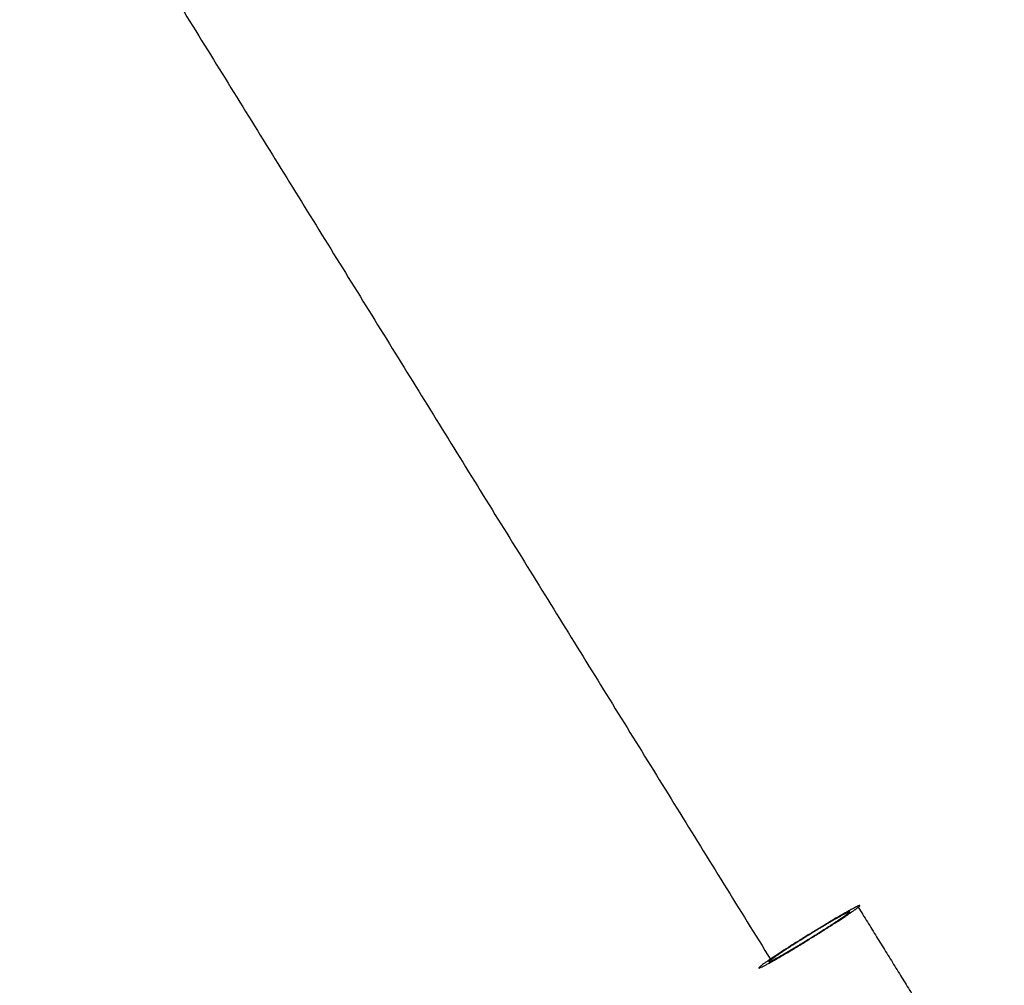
# Model space of a CAD drawing. Header units: millimetres. Extents: x 68659 to 70107, y -15520 to -14401.
# Tile 10 of 40: x 69056 to 69180, y -15375 to -15253. Entities that reach past the tile are written whole.
import ezdxf

# ---------------------------------------------------------------- set-up
doc = ezdxf.new("R2010")
doc.units = ezdxf.units.MM
doc.header["$MEASUREMENT"] = 0
doc.layers.add('Default', color=7, linetype='Continuous', true_color=0x000000)

msp = doc.modelspace()

# ---------------------------------------------------------------- linework, layer by layer
at = {"layer": 'Default'}
for points in [[(69055.86, -15218.49, 1819.58), (69103.18, -15294.97, 1816.35), (69150.5, -15371.46, 1813.12)], [(69161.52, -15364.82, 1817.19), (69170.72, -15379.69, 1816.56), (69179.92, -15394.56, 1815.93)]]:
    msp.add_open_spline(points, degree=2, dxfattribs=at)
for points, knots in [([(69161.52, -15364.82, 1817.19), (69159.88, -15366.13, 1824.39), (69153.72, -15369.86, 1822.3), (69147.55, -15373.59, 1820.22), (69149.19, -15372.27, 1813.02), (69150.82, -15370.95, 1805.82), (69156.99, -15367.23, 1807.9), (69163.16, -15363.5, 1809.99), (69161.52, -15364.82, 1817.19)], [0, 0, 0, 11.780972, 11.780972, 23.561945, 23.561945, 35.342917, 35.342917, 47.12389, 47.12389, 47.12389]), ([(69150.5, -15371.46, 1813.12), (69152.08, -15370.24, 1807.46), (69156.93, -15367.32, 1809.44), (69161.79, -15364.41, 1811.43), (69160.21, -15365.62, 1817.09), (69158.62, -15366.84, 1822.74), (69153.77, -15369.76, 1820.76), (69148.92, -15372.68, 1818.78), (69150.5, -15371.46, 1813.12)], [0, 0, 0, 7.853982, 7.853982, 15.707963, 15.707963, 23.561945, 23.561945, 31.415927, 31.415927, 31.415927])]:
    msp.add_rational_spline(points, [1, 0.707106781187, 1, 0.707106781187, 1, 0.707106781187, 1, 0.707106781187, 1], degree=2, knots=knots, dxfattribs=at)

doc.saveas('drawing.dxf')
